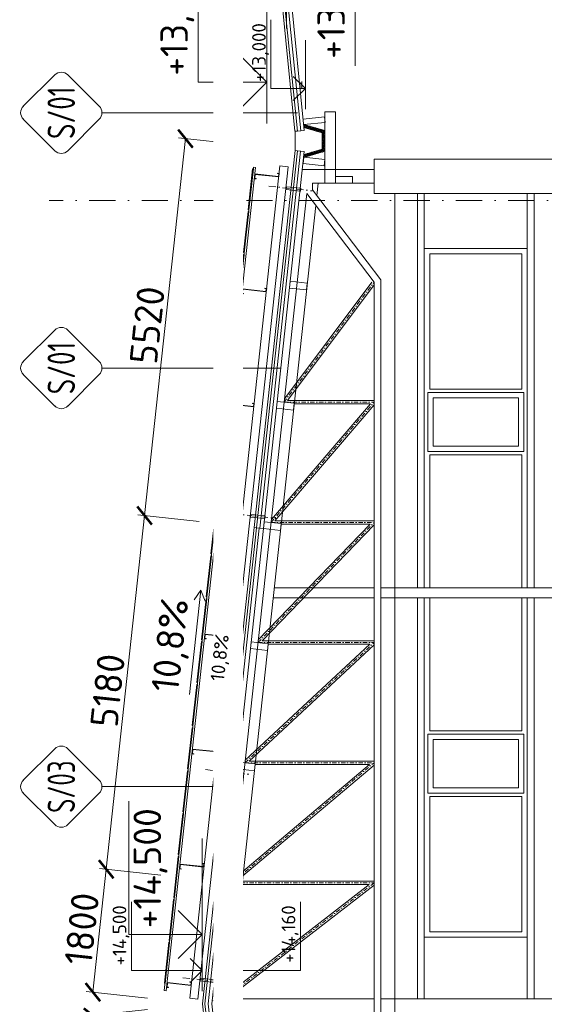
# Model space of a CAD drawing. Header units: millimetres. Extents: x -29085 to 3627694, y -159961 to 2281735.
# Tile 122 of 229: x 115737 to 123371, y 255977 to 270314. Entities that reach past the tile are written whole.
import ezdxf
from ezdxf import colors
from ezdxf.entities.mleader import LeaderData, LeaderLine
from ezdxf.enums import TextEntityAlignment as Align
from ezdxf.math import Vec2, Vec3

# ---------------------------------------------------------------- set-up
doc = ezdxf.new("R2010")
doc.units = ezdxf.units.MM
doc.linetypes.add('CENTERX2', pattern=[101.6, 63.5, -12.7, 12.7, -12.7])
doc.linetypes.add('DASHDOT', pattern=[25.4, 12.7, -6.35, 0, -6.35])
for name, color, linetype, lineweight in [('A99_FVE_řez', 6, 'Continuous', 5), ('A99_N_kce-pohl', 1, 'Continuous', 9), ('A99_N_kce-rez-sil', 6, 'Continuous', 18), ('A99_N_koty-10-vysk', 160, 'Continuous', 9), ('A99_N_koty-100', 160, 'Continuous', 9), ('A99_N_koty-200', 5, 'Continuous', 5), ('A99_N_koty-200-vysk', 6, 'Continuous', 9), ('A99_N_koty-vysk', 160, 'Continuous', 5), ('A99_N_sraf', 252, 'Continuous', 0), ('A99_N_txt-popis-50', 240, 'Continuous', 9), ('A99_N_znaceni 200', 5, 'Continuous', 5), ('A99_S_kce-pohl', 7, 'Continuous', 5), ('A99_S_kce-rez-sil', 7, 'Continuous', 15), ('A99_S_osy', 1, 'CENTERX2', 5), ('A99_S_sraf', 252, 'Continuous', 9)]:
    doc.layers.add(name, color=color, linetype=linetype, lineweight=lineweight)
doc.styles.add('A99_kota', font='isocpeur.ttf', dxfattribs={"height": 2})
doc.styles.add('A99_popis', font='isocpeur.ttf')
doc.styles.add('ad_popis 100', font='isocpeur.ttf', dxfattribs={"height": 200})
doc.linetypes.add('IZOLACE', pattern='A,0.00254,-2.54,[134,ltypeshp.shx,S=2.54,R=0,X=-2.54,Y=0],-5.08,[134,ltypeshp.shx,S=2.54,R=180,X=2.54,Y=0],-2.54', length=10.16254)
doc.dimstyles.new('A99_kota_200 new', dxfattribs={"dimscale": 200, "dimtxt": 2, "dimasz": 1.2, "dimexe": 0.5, "dimexo": 1.5, "dimgap": 0.3, "dimtad": 1, "dimdec": 0, "dimzin": 3, "dimdsep": 46, "dimtxsty": 'A99_kota', "dimblk": 'ARCHTICK', "dimcen": 2.5, "dimazin": 2, "dimtfac": 0.75, "dimtdec": 0, "dimtmove": 2, "dimatfit": 0, "dimfxl": 4, "dimfxlon": 1, "dimtolj": 1, "dimtzin": 0, "dimlwd": 5, "dimlwe": 5, "dimarcsym": 0})

# ---------------------------------------------------------------- blocks, each defined once
blk = doc.blocks.new('*U34')
at = {"color": 0, "linetype": 'ByBlock', "lineweight": -2}
blk.add_line((-3, 0), (7, 0), dxfattribs=at)
for points in [[(-1.75, -1.75), (0, 0), (1.75, -1.75)], [(0, 0), (0, -10.3), (0, -10.3), (10, -10.3)]]:
    blk.add_lwpolyline(points, dxfattribs=at)
at = {"color": 0, "linetype": 'ByBlock', "lineweight": -2, "style": 'A99_kota'}
blk.add_attdef('VYSKA', text='', height=2, dxfattribs=at).set_placement((9.5, -7.55), align=Align.TOP_RIGHT)
blk.add_attdef('POPIS_001', (9.5, -12.8), '', height=2, dxfattribs=at)
blk = doc.blocks.new('*U32')
at = {"color": 0, "linetype": 'ByBlock', "lineweight": -2}
blk.add_line((-3, 0), (7, 0), dxfattribs=at)
for points in [[(0, 0), (0, 5), (0, 5), (10, 5)], [(-1.75, 1.75), (0, 0), (1.75, 1.75)]]:
    blk.add_lwpolyline(points, dxfattribs=at)
at = {"color": 0, "linetype": 'ByBlock', "lineweight": -2, "style": 'A99_kota'}
blk.add_attdef('VYSKA', text='', height=2, dxfattribs=at).set_placement((9.5, 7.75), align=Align.TOP_RIGHT)
blk.add_attdef('POPIS_001', (9.5, 2.5), '', height=2, dxfattribs=at)
blk = doc.blocks.new('*U33')
at = {"color": 0, "linetype": 'ByBlock', "lineweight": -2}
blk.add_line((-3, 0), (7, 0), dxfattribs=at)
for points in [[(0, 0), (0, 10.3), (0, 10.3), (10, 10.3)], [(-1.75, 1.75), (0, 0), (1.75, 1.75)]]:
    blk.add_lwpolyline(points, dxfattribs=at)
at = {"color": 0, "linetype": 'ByBlock', "lineweight": -2, "style": 'A99_kota'}
blk.add_attdef('VYSKA', text='', height=2, dxfattribs=at).set_placement((9.5, 13.05), align=Align.TOP_RIGHT)
blk.add_attdef('POPIS_001', (9.5, 7.8), '', height=2, dxfattribs=at)
blk = doc.blocks.new('*U63')
at = {"color": 0, "linetype": 'ByBlock', "lineweight": -2}
blk.add_line((-3, 0), (7, 0), dxfattribs=at)
for points in [[(0, 0), (0, 5.35), (0, 5.35), (9.7, 5.35)], [(-1.75, 1.75), (0, 0), (1.75, 1.75)]]:
    blk.add_lwpolyline(points, dxfattribs=at)
at = {"color": 0, "linetype": 'ByBlock', "lineweight": -2, "style": 'A99_kota'}
blk.add_attdef('POPIS_001', (9.2, 6.65), '', height=2, rotation=360, dxfattribs=at)
blk.add_attdef('VYSKA', text='', height=2, rotation=360, dxfattribs=at).set_placement((9.2, 4.6), align=Align.TOP_RIGHT)
blk = doc.blocks.new('*U52')
at = {"color": 0, "linetype": 'ByBlock', "lineweight": -2}
blk.add_line((-3, 0), (7, 0), dxfattribs=at)
for points in [[(0, 0), (0, 5), (0, 5), (9.7, 5)], [(-1.75, 1.75), (0, 0), (1.75, 1.75)]]:
    blk.add_lwpolyline(points, dxfattribs=at)
at = {"color": 0, "linetype": 'ByBlock', "lineweight": -2, "style": 'A99_kota'}
blk.add_attdef('VYSKA', text='', height=2, dxfattribs=at).set_placement((9.2, 7.75), align=Align.TOP_RIGHT)
blk.add_attdef('POPIS_001', (9.2, 2.5), '', height=2, dxfattribs=at)
blk = doc.blocks.new('*U56')
at = {"color": 0}
for p, q in [((-0.72, 4.14), (-4.15, 0.71)), ((4.14, 0.71), (0.71, 4.14)), ((-4.15, -0.72), (-0.72, -4.15)), ((0.71, -4.15), (4.14, -0.72)), ((0, -4.45), (0, -23.97))]:
    blk.add_line(p, q, dxfattribs=at)
for centre, start, end in [((0, 3.42), 45, 135), ((-3.43, 0), 135, 225), ((3.42, 0), 315, 45), ((0, -3.43), 225, 315)]:
    blk.add_arc(centre, 1.01, start, end, dxfattribs=at)
at = {"color": 0, "linetype": 'ByBlock', "style": 'A99_popis', "width": 0.953108}
blk.add_attdef('SKLADBA', text='', height=3, rotation=0.0103, dxfattribs=at).set_placement((-2.86, -1.51), (2.86, -1.5), align=Align.FIT)
blk = doc.blocks.new('*U57')
at = {"color": 0}
for p, q in [((-0.72, 4.14), (-4.15, 0.71)), ((4.14, 0.71), (0.71, 4.14)), ((-4.15, -0.72), (-0.72, -4.15)), ((0.71, -4.15), (4.14, -0.72)), ((0, -4.45), (0, -18.56))]:
    blk.add_line(p, q, dxfattribs=at)
for centre, start, end in [((0, 3.42), 45, 135), ((-3.43, 0), 135, 225), ((3.42, 0), 315, 45), ((0, -3.43), 225, 315)]:
    blk.add_arc(centre, 1.01, start, end, dxfattribs=at)
at = {"color": 0, "linetype": 'ByBlock', "style": 'A99_popis', "width": 0.953108}
blk.add_attdef('SKLADBA', text='', height=3, rotation=0.0103, dxfattribs=at).set_placement((-2.86, -1.51), (2.86, -1.5), align=Align.FIT)
blk = doc.blocks.new('_ArchTick')
at = {"color": 0, "linetype": 'ByBlock', "const_width": 0.15}
blk.add_lwpolyline([(-0.5, -0.5), (0.5, 0.5)], dxfattribs=at)
blk = doc.blocks.new('*D577')
at = {"layer": 'A99_N_koty-200', "color": 0, "linetype": 'Continuous', "lineweight": 5, "transparency": 16777216}
for p, q in [((117598, 255899), (116703, 255802)), ((116996, 254023), (116802, 255812)), ((117792, 254109), (116897, 254012))]:
    blk.add_line(p, q, dxfattribs=at)
at = {"layer": 'Defpoints', "color": 0, "linetype": 'Continuous', "transparency": 16777216}
for p in [(118398, 255985), (116802, 255812), (118592, 254196)]:
    blk.add_point(p, dxfattribs=at)
at = {"layer": 'A99_N_koty-200', "color": 0, "linetype": 'Continuous', "lineweight": 5, "transparency": 16777216, "xscale": 240, "yscale": 240, "zscale": 240}
for p, rotation in [((116802, 255812), 96.1848103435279), ((116996, 254023), 276.1848103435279)]:
    blk.add_blockref('_ArchTick', p, dxfattribs=dict(at, rotation=rotation))
at = {"layer": 'A99_N_koty-200', "color": 0, "linetype": 'Continuous', "transparency": 16777216, "insert": (116641, 254890), "char_height": 400, "attachment_point": 5, "rotation": 96.1848, "style": 'A99_kota'}
blk.add_mtext('\\A1;1800', dxfattribs=at)
blk = doc.blocks.new('*D579')
at = {"layer": 'A99_N_koty-200', "color": 0, "linetype": 'Continuous', "lineweight": 5, "transparency": 16777216}
for p, q in [((118149, 268582), (117554, 263094)), ((118944, 268496), (118050, 268592)), ((118350, 263008), (117455, 263104))]:
    blk.add_line(p, q, dxfattribs=at)
at = {"layer": 'Defpoints', "color": 0, "linetype": 'Continuous', "transparency": 16777216}
for p in [(119745, 268409), (117554, 263094), (119185, 262917)]:
    blk.add_point(p, dxfattribs=at)
at = {"layer": 'A99_N_koty-200', "color": 0, "linetype": 'Continuous', "lineweight": 5, "transparency": 16777216, "xscale": 240, "yscale": 240, "zscale": 240}
for p, rotation in [((118149, 268582), 83.81518965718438), ((117554, 263094), 263.8151896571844)]:
    blk.add_blockref('_ArchTick', p, dxfattribs=dict(at, rotation=rotation))
at = {"layer": 'A99_N_koty-200', "color": 0, "linetype": 'Continuous', "transparency": 16777216, "insert": (117593, 265866), "char_height": 400, "attachment_point": 5, "rotation": 83.8152, "style": 'A99_kota'}
blk.add_mtext('\\A1;5520', dxfattribs=at)
blk = doc.blocks.new('*D581')
at = {"layer": 'A99_N_koty-200', "color": 0, "linetype": 'Continuous', "lineweight": 5, "transparency": 16777216}
for p, q in [((117554, 263094), (116996, 257944)), ((118350, 263008), (117455, 263104)), ((117792, 257858), (116897, 257955))]:
    blk.add_line(p, q, dxfattribs=at)
at = {"layer": 'Defpoints', "color": 0, "linetype": 'Continuous', "transparency": 16777216}
for p in [(119185, 262917), (116996, 257944), (118592, 257771)]:
    blk.add_point(p, dxfattribs=at)
at = {"layer": 'A99_N_koty-200', "color": 0, "linetype": 'Continuous', "lineweight": 5, "transparency": 16777216, "xscale": 240, "yscale": 240, "zscale": 240}
for p, rotation in [((117554, 263094), 83.81518965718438), ((116996, 257944), 263.8151896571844)]:
    blk.add_blockref('_ArchTick', p, dxfattribs=dict(at, rotation=rotation))
at = {"layer": 'A99_N_koty-200', "color": 0, "linetype": 'Continuous', "transparency": 16777216, "insert": (117017, 260547), "char_height": 400, "attachment_point": 5, "rotation": 83.8152, "style": 'A99_kota'}
blk.add_mtext('\\A1;5180', dxfattribs=at)
blk = doc.blocks.new('*D583')
at = {"layer": 'A99_N_koty-200', "color": 0, "linetype": 'Continuous', "lineweight": 5, "transparency": 16777216}
for p, q in [((116996, 257944), (116802, 256154)), ((117792, 257858), (116897, 257955)), ((117598, 256068), (116703, 256165))]:
    blk.add_line(p, q, dxfattribs=at)
at = {"layer": 'Defpoints', "color": 0, "linetype": 'Continuous', "transparency": 16777216}
for p in [(118592, 257771), (116802, 256154), (118398, 255981)]:
    blk.add_point(p, dxfattribs=at)
at = {"layer": 'A99_N_koty-200', "color": 0, "linetype": 'Continuous', "lineweight": 5, "transparency": 16777216, "xscale": 240, "yscale": 240, "zscale": 240}
for p, rotation in [((116996, 257944), 83.81518965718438), ((116802, 256154), 263.8151896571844)]:
    blk.add_blockref('_ArchTick', p, dxfattribs=dict(at, rotation=rotation))
at = {"layer": 'A99_N_koty-200', "color": 0, "linetype": 'Continuous', "transparency": 16777216, "insert": (116641, 257077), "char_height": 400, "attachment_point": 5, "rotation": 83.8152, "style": 'A99_kota'}
blk.add_mtext('\\A1;1800', dxfattribs=at)
blk = doc.blocks.new('*U65')
at = {"color": 0}
for p, q in [((-0.72, 4.14), (-4.15, 0.71)), ((4.14, 0.71), (0.71, 4.14)), ((-4.15, -0.72), (-0.72, -4.15)), ((0.71, -4.15), (4.14, -0.72)), ((0, -4.45), (0, -25.79))]:
    blk.add_line(p, q, dxfattribs=at)
for centre, start, end in [((0, 3.42), 45, 135), ((-3.43, 0), 135, 225), ((3.42, 0), 315, 45), ((0, -3.43), 225, 315)]:
    blk.add_arc(centre, 1.01, start, end, dxfattribs=at)
at = {"color": 0, "linetype": 'ByBlock', "style": 'A99_popis', "width": 0.953108}
blk.add_attdef('SKLADBA', text='', height=3, rotation=0.0103, dxfattribs=at).set_placement((-2.86, -1.51), (2.86, -1.5), align=Align.FIT)
blk = doc.blocks.new('*U35')
at = {"color": 0, "linetype": 'ByBlock', "lineweight": -2}
blk.add_line((-3, 0), (7, 0), dxfattribs=at)
for points in [[(-1.75, -1.75), (0, 0), (1.75, -1.75)], [(0, 0), (0, -5), (0, -5), (9.7, -5)]]:
    blk.add_lwpolyline(points, dxfattribs=at)
at = {"color": 0, "linetype": 'ByBlock', "lineweight": -2, "style": 'A99_kota'}
blk.add_attdef('VYSKA', text='', height=2, dxfattribs=at).set_placement((9.2, -2.25), align=Align.TOP_RIGHT)
blk.add_attdef('POPIS_001', (9.2, -7.5), '', height=2, dxfattribs=at)

msp = doc.modelspace()

# ---------------------------------------------------------------- hatches: boundary and pattern name
at = {"layer": 'A99_S_sraf', "lineweight": 0, "transparency": 33554562}
h = msp.add_hatch(dxfattribs=at)
h.set_pattern_fill('HONEY', color=256, scale=75)
h.set_pattern_definition([(272.86, (120056.519, 268409.7884), (8.81053, -13.63988), [9.375, -18.75]), (32.86, (120056.519, 268409.7884), (7.40722, 14.45009), [9.375, -18.75]), (332.86, (120056.519, 268409.7884), (16.21775, 0.8102), [-18.75, 9.375])])
h.paths.add_polyline_path([(120179, 268398.1), (120177.6, 268699.1), (119868.3, 268788.6), (119872.6, 268745.7), (120139.9, 268668.3), (120139.9, 268428.5), (119874.3, 268351.6), (119869.6, 268308.6)])

# ---------------------------------------------------------------- linework, layer by layer
at = {"layer": 'A99_FVE_řez', "lineweight": 5, "ltscale": 2}
for points in [[(119169.7, 268161.5), (117870.7, 256174.2), (117840.8, 256177.4), (119139.9, 268164.8)], [(119524.4, 268186), (118211.1, 256066.9), (118330.4, 256054), (119643.7, 268173)], [(119137.2, 268139.9), (119127.2, 268141), (119062.6, 267544.5), (119072.5, 267543.4)], [(119163.9, 268061.6), (119157.4, 268001.9), (119177.3, 267999.8), (119176.8, 267994.8), (119151.9, 267997.5), (119159.5, 268067.1), (119502.4, 268029.9), (119506.8, 268069.7), (119486.9, 268071.8), (119487.4, 268076.8), (119512.3, 268074.1), (119506.9, 268024.4), (119163.9, 268061.6)], [(119069.8, 267518.5), (119059.9, 267519.6), (118995.3, 266923.1), (119005.2, 266922)], [(119002, 266892.2), (118992, 266893.3), (118927.4, 266296.8), (118937.3, 266295.7)], [(118982.6, 266388.9), (118976.2, 266329.2), (118996, 266327.1), (118995.5, 266322.1), (118970.6, 266324.8), (118978.2, 266394.4), (119321.2, 266357.2), (119325.5, 266397), (119305.6, 266399.1), (119306.1, 266404.1), (119331, 266401.4), (119325.6, 266351.7), (118982.6, 266388.9)], [(118934.4, 266268.4), (118924.4, 266269.4), (118859.8, 265672.9), (118869.7, 265671.9)], [(118866.5, 265642), (118856.5, 265643.1), (118791.9, 265046.6), (118801.8, 265045.5)], [(118798.9, 265018.2), (118788.9, 265019.3), (118724.3, 264422.8), (118734.2, 264421.7)], [(118801.1, 264713.7), (118794.6, 264654), (118814.5, 264651.9), (118814, 264646.9), (118789.1, 264649.6), (118796.7, 264719.2), (119139.6, 264682), (119144, 264721.8), (119124.1, 264723.9), (119124.6, 264728.9), (119149.5, 264726.2), (119144.1, 264676.5), (118801.1, 264713.7)], [(118730.5, 264386.9), (118720.5, 264388), (118655.9, 263791.5), (118665.8, 263790.4)], [(118662.9, 263763), (118652.9, 263764.1), (118588.3, 263167.6), (118598.2, 263166.5)], [(118529.8, 262535.2), (118519.9, 262536.3), (118584.5, 263132.8), (118594.4, 263131.7)], [(118619.5, 263038.5), (118613.1, 262978.8), (118633, 262976.7), (118632.4, 262971.7), (118607.6, 262974.4), (118615.1, 263044), (118958.1, 263006.8), (118962.4, 263046.6), (118942.5, 263048.7), (118943.1, 263053.7), (118967.9, 263051), (118962.5, 263001.3), (118619.5, 263038.5)], [(118462.2, 261911.4), (118452.3, 261912.5), (118516.9, 262509), (118526.8, 262507.9)], [(118394.3, 261285), (118384.4, 261286.1), (118449, 261882.6), (118459, 261881.6)], [(118438, 261363.3), (118431.6, 261303.6), (118451.4, 261301.5), (118450.9, 261296.5), (118426, 261299.2), (118433.6, 261368.8), (118776.6, 261331.6), (118780.9, 261371.4), (118761, 261373.6), (118761.5, 261378.5), (118786.4, 261375.8), (118781, 261326.1), (118438, 261363.3)], [(118326.7, 260661.2), (118316.8, 260662.3), (118381.4, 261258.8), (118391.4, 261257.7)], [(118258.9, 260034.9), (118248.9, 260035.9), (118313.6, 260632.4), (118323.5, 260631.4)], [(118190.7, 259406), (118180.8, 259407.1), (118245.4, 260003.6), (118255.4, 260002.6)], [(118256.5, 259688.1), (118250, 259628.4), (118269.9, 259626.3), (118269.4, 259621.3), (118244.5, 259624), (118252, 259693.6), (118595, 259656.4), (118599.3, 259696.2), (118579.5, 259698.4), (118580, 259703.3), (118604.9, 259700.6), (118599.5, 259650.9), (118256.5, 259688.1)], [(118122.8, 258779.7), (118112.9, 258780.8), (118177.5, 259377.3), (118187.5, 259376.2)], [(118055.2, 258155.9), (118045.3, 258156.9), (118109.9, 258753.4), (118119.9, 258752.4)], [(117987.6, 257532), (117977.7, 257533.1), (118042.3, 258129.6), (118052.3, 258128.5)], [(118074.9, 258012.9), (118068.5, 257953.3), (118088.4, 257951.1), (118087.8, 257946.1), (118063, 257948.8), (118070.5, 258018.4), (118413.5, 257981.2), (118417.8, 258021), (118397.9, 258023.2), (118398.5, 258028.1), (118423.3, 258025.4), (118417.9, 257975.7), (118074.9, 258012.9)], [(117919.8, 256905.7), (117909.8, 256906.8), (117974.5, 257503.3), (117984.4, 257502.2)], [(117852.2, 256281.8), (117842.2, 256282.9), (117906.8, 256879.4), (117916.8, 256878.3)], [(117888, 256288), (117881.6, 256228.4), (117901.4, 256226.2), (117900.9, 256221.2), (117876, 256223.9), (117883.6, 256293.5), (118226.6, 256256.3), (118230.9, 256296.1), (118211, 256298.3), (118211.5, 256303.2), (118236.4, 256300.5), (118231, 256250.8), (117888, 256288)]]:
    msp.add_lwpolyline(points, close=True, dxfattribs=at)
at = {"layer": 'A99_FVE_řez', "linetype": 'DASHDOT', "lineweight": 5, "ltscale": 8}
for points in [[(119361.6, 267889.3), (119992.9, 267820.9)], [(118844.7, 263118.8), (119476, 263050.4)], [(118441, 259394), (119072.3, 259325.6)], [(118112.7, 256364.2), (118744, 256295.8)]]:
    msp.add_lwpolyline(points, dxfattribs=at)
at = {"layer": 'A99_FVE_řez', "lineweight": 5}
for points in [[(119617.3, 267881.7), (119613, 267841.9), (119821.8, 267819.3), (119826.1, 267859.1)], [(119096, 263071.5), (119100.3, 263111.2), (119309.1, 263088.6), (119304.8, 263048.8)], [(118692.4, 259346.7), (118696.7, 259386.4), (118905.5, 259363.8), (118901.2, 259324)], [(118364.1, 256316.9), (118368.4, 256356.7), (118577.1, 256334), (118572.8, 256294.3)]]:
    msp.add_lwpolyline(points, close=True, dxfattribs=at)
at = {"layer": 'A99_N_kce-pohl'}
for p, q in [((121624, 266983.3), (123124, 266983.3)), ((121624, 262043.3), (121624, 266983.3)), ((123124, 266983.3), (123124, 262043.3)), ((121704, 266903.3), (123044, 266903.3)), ((121704, 264935.8), (121704, 266903.3)), ((123044, 266903.3), (123044, 264935.8)), ((123044, 264935.8), (121704, 264935.8)), ((121704, 262043.3), (121704, 263975.8)), ((123044, 263975.8), (121704, 263975.8)), ((123044, 263975.8), (123044, 262043.3)), ((121624, 261893.3), (121624, 256058.3)), ((121624, 256953.3), (121624, 261893.3)), ((121704, 261893.3), (121704, 259960.8)), ((123044, 259960.8), (123044, 261893.3)), ((123124, 261893.3), (123124, 256058.3)), ((123124, 261893.3), (123124, 256953.3)), ((123044, 259960.8), (121704, 259960.8)), ((121704, 259000.8), (121704, 257033.3)), ((123044, 259000.8), (121704, 259000.8)), ((123044, 257033.3), (123044, 259000.8)), ((123124, 256953.3), (121624, 256953.3)), ((121704, 257033.3), (123044, 257033.3))]:
    msp.add_line(p, q, dxfattribs=at)
at = {"layer": 'A99_N_kce-pohl', "lineweight": 5}
for p, q in [((119149.6, 262917.7), (118590.5, 257757.9)), ((118625.3, 257754.1), (119184.4, 262913.9)), ((118665, 257749.8), (119224.2, 262909.6))]:
    msp.add_line(p, q, dxfattribs=at)
for points in [[(119777.4, 268692.3), (119742.6, 268688.8), (119541.6, 270698.8), (119636.1, 270708.2)], [(119744.6, 268407.8), (119744.6, 268689)], [(119149.6, 262917.7), (119744.6, 268407.8)], [(119779.4, 268404.3), (119744.6, 268407.8)], [(119184.4, 262913.9), (119149.6, 262917.7)], [(118625.3, 257754.1), (118590.5, 257757.9)]]:
    msp.add_lwpolyline(points, dxfattribs=at)
at = {"layer": 'A99_N_kce-pohl'}
for points in [[(123074, 264025.8), (123074, 264885.8), (121674, 264885.8), (121674, 264025.8)], [(122994, 264105.8), (122994, 264805.8), (121754, 264805.8), (121754, 264105.8)], [(123074, 259910.8), (123074, 259050.8), (121674, 259050.8), (121674, 259910.8)], [(122994, 259830.8), (122994, 259130.8), (121754, 259130.8), (121754, 259830.8)]]:
    msp.add_lwpolyline(points, close=True, dxfattribs=at)
at = {"layer": 'A99_N_kce-rez-sil'}
for p, q in [((119779.4, 268404.3), (119184.4, 262913.9)), ((119878.9, 268394.4), (119283.8, 262903.1)), ((118433.4, 255983.3), (118625.3, 257754.1)), ((118433.4, 255983.3), (118626.7, 254199.5))]:
    msp.add_line(p, q, dxfattribs=at)
for points in [[(119876.9, 268702.2), (119675.9, 270712.2), (119576.4, 270702.3), (119777.4, 268692.3), (119876.9, 268702.2)], [(119878.9, 268394.4), (119779.4, 268404.3)], [(119283.8, 262903.1), (119184.4, 262913.9)], [(118724.7, 257743.3), (118534, 255983.3)], [(118724.7, 257743.3), (118625.3, 257754.1)], [(118726.1, 254210.2), (118534, 255983.3)]]:
    msp.add_lwpolyline(points, dxfattribs=at)
at = {"layer": 'A99_N_kce-rez-sil', "lineweight": 5}
for points in [[(118590.5, 257757.9), (118398.2, 255983.3)], [(118591.9, 254195.7), (118398.2, 255983.3)]]:
    msp.add_lwpolyline(points, dxfattribs=at)
at = {"layer": 'A99_N_koty-100'}
for points in [[(118879.3, 261492.9), (118796.3, 260732.5)], [(118879.3, 261492.9), (118831.4, 261422.7)], [(118879.3, 261492.9), (118910.9, 261414)]]:
    msp.add_lwpolyline(points, dxfattribs=at)
at = {"layer": 'A99_N_koty-200-vysk', "lineweight": 5}
for points in [[(118370.8, 262006.9), (118206, 260485.8)], [(118370.8, 262006.9), (118275.1, 261866.4)], [(118370.8, 262006.9), (118434.2, 261849.2)]]:
    msp.add_lwpolyline(points, dxfattribs=at)
at = {"layer": 'A99_N_sraf', "color": 1, "linetype": 'IZOLACE', "lineweight": 0, "ltscale": 3}
for points in [[(119827.2, 268697.3), (119626.2, 270707.2)], [(119824.2, 268399.8), (119229.2, 262909)], [(118478.7, 255983.8), (118670, 257749.2)], [(118478.7, 255982.7), (118671.4, 254204.3)]]:
    msp.add_lwpolyline(points, dxfattribs=at)
at = {"layer": 'A99_S_kce-pohl'}
for p, q in [((120894, 268283.3), (132894, 268283.3)), ((120894, 267783.3), (120894, 268283.3)), ((120894, 268133.3), (119850.6, 268133.3)), ((120894, 267933.3), (120000.1, 267933.3)), ((120000.1, 267933.3), (120000.1, 267834.3)), ((120994, 266527.7), (120000.1, 267834.3)), ((120079.8, 267933.3), (120060.5, 267754.9)), ((119913.3, 267783.3), (118634.5, 255983.3)), ((120894, 266494), (119913.3, 267783.3)), ((120894, 267783.3), (125034, 267783.3)), ((121194, 244183.3), (121194, 267783.3)), ((121524, 267783.3), (121524, 262043.3)), ((121624, 267783.3), (121624, 262043.3)), ((123124, 267783.3), (123124, 262043.3)), ((123224, 267783.3), (123224, 262043.3)), ((120045.4, 267610.2), (118785.4, 255983.2)), ((120994, 245438.8), (120994, 266527.7)), ((119589.2, 264792.8), (120862.7, 266494)), ((119633.9, 264769), (120894, 266452.3)), ((120894, 245472.5), (120894, 266494)), ((119399, 263038), (120839.6, 264719)), ((119448.6, 263019), (120894, 264705.6)), ((119633.9, 264769), (120894, 264769)), ((119732.1, 264719), (120839.6, 264719)), ((119209, 261284.6), (120835.1, 262969)), ((119263.5, 261269), (120894, 262958)), ((119448.6, 263019), (120894, 263019)), ((119542.4, 262969), (120835.1, 262969)), ((118724.7, 257743.3), (119283.8, 262903.1)), ((119441.5, 262043.3), (120894, 262043.3)), ((120994, 262043.3), (125034, 262043.3)), ((119425.3, 261893.3), (120894, 261893.3)), ((120994, 261893.3), (125034, 261893.3)), ((121524, 261893.3), (121524, 256058.3)), ((123224, 261893.3), (123224, 256058.3)), ((119019.1, 259532), (120830.4, 261219)), ((119263.5, 261269), (120894, 261269)), ((119352.8, 261219), (120830.4, 261219)), ((119078.5, 259519), (120894, 261209.9)), ((119078.5, 259519), (120894, 259519)), ((118829.3, 257780.1), (120825.7, 259469)), ((118893.6, 257769), (120894, 259461.3)), ((119163.2, 259469), (120825.7, 259469)), ((118746, 256111.1), (120820.9, 257719)), ((118796.7, 256087.1), (120894, 257712.4)), ((118893.6, 257769), (120894, 257769)), ((118973.5, 257719), (120820.9, 257719)), ((118793, 256058.3), (120894, 256058.3)), ((120994, 256058.3), (125034, 256058.3)), ((119913.3, 244183.3), (118634.5, 255983.3)), ((120045.4, 244356.3), (118785.4, 255983.3))]:
    msp.add_line(p, q, dxfattribs=at)
at = {"layer": 'A99_S_kce-pohl', "linetype": 'DASHDOT', "ltscale": 5}
for p, q in [((119583.9, 264744), (120894, 266494)), ((119394.3, 262994), (120894, 264744)), ((119583.9, 264744), (120894, 264744)), ((119204.6, 261244), (120894, 262994)), ((119394.3, 262994), (120894, 262994)), ((119015, 259494), (120894, 261244)), ((119204.6, 261244), (120894, 261244)), ((118825.3, 257744), (120894, 259494)), ((119015, 259494), (120894, 259494)), ((118635.7, 255994), (120894, 257744)), ((118825.3, 257744), (120894, 257744))]:
    msp.add_line(p, q, dxfattribs=at)
at = {"layer": 'A99_S_kce-pohl'}
msp.add_lwpolyline([(120179, 268973.3), (120334, 268973.3), (120334, 267933.3), (120179, 267933.3)], close=True, dxfattribs=at)
at = {"layer": 'A99_S_kce-rez-sil', "linetype": 'Continuous', "lineweight": 13}
for points in [[(119868.5, 268786.8), (119860.5, 268866.4), (120174, 268897.8), (120181.9, 268818.2)], [(119859.8, 268218), (119869.7, 268309.9), (120177.9, 268276.5), (120167.9, 268184.6)], [(120334, 267933.3), (120579, 267933.3), (120579, 268028.3), (120334, 268028.3)]]:
    msp.add_lwpolyline(points, close=True, dxfattribs=at)
at = {"layer": 'A99_S_kce-rez-sil', "linetype": 'Continuous', "lineweight": 5}
for points in [[(119868.3, 268788.6), (120179, 268698.7), (120179, 268398.1), (119869.6, 268308.6)], [(119874.3, 268351.6), (120139.9, 268428.5), (120139.9, 268668.3), (119872.6, 268745.7)]]:
    msp.add_lwpolyline(points, dxfattribs=at)
at = {"layer": 'A99_S_kce-rez-sil', "lineweight": 20}
for points in [[(119663.4, 266405.4), (119911.9, 266378.4), (119922.7, 266477.9), (119674.1, 266504.8)], [(119473.7, 264655.4), (119722.3, 264628.4), (119733, 264727.9), (119484.5, 264754.8)], [(119283.8, 262903.1), (119532.5, 262877.5), (119543.3, 262976.9), (119294.8, 263003.9)], [(119094.4, 261155.4), (119343, 261128.4), (119353.8, 261227.9), (119105.2, 261254.8)], [(118904.8, 259405.4), (119153.3, 259378.4), (119164.1, 259477.9), (118915.6, 259504.8)], [(118713.9, 257643.9), (118962.5, 257617), (118973.2, 257716.4), (118724.7, 257743.3)], [(118539.3, 256033), (118787.9, 256006), (118798.7, 256105.4), (118550.1, 256132.4)]]:
    msp.add_lwpolyline(points, close=True, dxfattribs=at)
at = {"layer": 'A99_S_osy', "linetype": 'DASHDOT', "lineweight": 5, "ltscale": 30}
msp.add_lwpolyline([(136183.8, 267683.3), (116163.8, 267683.3)], dxfattribs=at)

# ---------------------------------------------------------------- block references
at = {"layer": 'A99_N_koty-10-vysk', "lineweight": 5, "xscale": 10, "yscale": 10, "zscale": 10, "rotation": 90.00000000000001}
msp.add_blockref('*U32', (119894, 269313.3), dxfattribs=at).add_auto_attribs({'VYSKA': '+13,000'})
at = {"layer": 'A99_N_koty-200-vysk', "lineweight": 5}
ref = msp.add_blockref('*U35', (119619, 271583.3), dxfattribs=dict(at, xscale=-200, yscale=200, zscale=200, rotation=90))
ref.add_attrib('VYSKA', '+13,280', dxfattribs={"layer": '0', "color": 0, "linetype": 'ByBlock', "lineweight": -2, "height": 400, "rotation": 90, "style": 'A99_kota'}).set_placement((120069, 271483.3), align=Align.TOP_RIGHT)
at = {"layer": 'A99_N_koty-200-vysk', "lineweight": 5, "xscale": 200, "yscale": 200, "zscale": 200, "rotation": 90.00000000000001}
msp.add_blockref('*U52', (119334, 269403.3), dxfattribs=at).add_auto_attribs({'VYSKA': '+13,560'})
at = {"layer": 'A99_N_koty-200-vysk', "lineweight": 5}
ref = msp.add_blockref('*U63', (118394, 256993.3), dxfattribs=dict(at, xscale=200, yscale=200, zscale=200, rotation=90.00000000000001))
ref.add_attrib('VYSKA', '+14,500', dxfattribs={"layer": '0', "color": 0, "linetype": 'ByBlock', "lineweight": -2, "height": 400, "rotation": 90, "style": 'A99_kota'}).set_placement((117394, 258833.3), align=Align.TOP_RIGHT)
at = {"layer": 'A99_N_koty-vysk', "lineweight": 5, "xscale": 100, "yscale": 100, "zscale": 100, "rotation": 90.00000000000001}
for name, p, values in [('*U32', (119894, 269313.3), {'VYSKA': '+13,000'}), ('*U33', (118394, 256468.3), {'VYSKA': '+14,500'}), ('*U34', (118793.5, 256468.3), {'VYSKA': '+14,160'})]:
    msp.add_blockref(name, p, dxfattribs=at).add_auto_attribs(values)
at = {"layer": 'A99_N_znaceni 200', "lineweight": 5}
ref = msp.add_blockref('*U65', (116341.7, 268958.9), dxfattribs=dict(at, xscale=133.3, yscale=133.3, zscale=133.3, rotation=89.99999999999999))
ref.add_attrib('SKLADBA', 'S/01', dxfattribs={"layer": '0', "color": 0, "linetype": 'ByBlock', "height": 400, "rotation": 90.01026, "style": 'A99_popis', "width": 0.705829}).set_placement((116542.4, 268577.2), (116542.3, 269339.5), align=Align.FIT)
ref = msp.add_blockref('*U56', (116341.7, 265241.7), dxfattribs=dict(at, xscale=133.3, yscale=133.3, zscale=133.3, rotation=89.99999999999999))
ref.add_attrib('SKLADBA', 'S/01', dxfattribs={"layer": '0', "color": 0, "linetype": 'ByBlock', "height": 400, "rotation": 90.01026, "style": 'A99_popis', "width": 0.705829}).set_placement((116542.4, 264860), (116542.3, 265622.3), align=Align.FIT)
ref = msp.add_blockref('*U57', (116341.7, 259146), dxfattribs=dict(at, xscale=133.3, yscale=133.3, zscale=133.3, rotation=89.99999999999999))
ref.add_attrib('SKLADBA', 'S/03', dxfattribs={"layer": '0', "color": 0, "linetype": 'ByBlock', "height": 400, "rotation": 90.01026, "style": 'A99_popis', "width": 0.657151}).set_placement((116542.4, 258764.4), (116542.3, 259526.7), align=Align.FIT)

# ---------------------------------------------------------------- texts
at = {"layer": 'A99_N_koty-100', "insert": (118584.7, 261374.2), "char_height": 200, "attachment_point": 3, "rotation": 83.76928, "style": 'ad_popis 100'}
msp.add_mtext_dynamic_manual_height_columns('10,8%', width=645, gutter_width=1000, heights=[0], dxfattribs=at)
at = {"layer": 'A99_N_koty-200-vysk', "lineweight": 5, "insert": (117796.3, 261905.2), "char_height": 400, "attachment_point": 3, "rotation": 83.76928, "style": 'ad_popis 100'}
msp.add_mtext_dynamic_manual_height_columns('10,8%', width=1290, gutter_width=2000, heights=[0], dxfattribs=at)

# ---------------------------------------------------------------- dimensions: what is measured, and where the dimension line sits
at = {"layer": 'A99_N_koty-200', "linetype": 'Continuous'}
for base, p1, p2, angle, picture, middle in [((117554.3, 263093.7), (119744.7, 268408.8), (119184.7, 262917), 263.81519, '*D579', (117593.2, 265865.7)), ((116996.2, 257943.8), (119184.7, 262917), (118591.9, 257770.9), 263.81519, '*D581', (117016.8, 260546.8)), ((116802.3, 256154.3), (118591.9, 257770.9), (118398.1, 255981.4), 263.81519, '*D583', (116640.8, 257077.1)), ((116802.3, 255812.3), (118591.9, 254195.7), (118398.1, 255985.3), 96.18481, '*D577', (116640.8, 254889.5))]:
    dim = msp.add_linear_dim(base=base, p1=p1, p2=p2, angle=angle, dimstyle='A99_kota_200 new', override={"dimscale": 0, "dimtix": 1, "dimtofl": 1, "dimtmove": 2, "dimatfit": 0}, dxfattribs=at)
    dim.commit()
    dim.dimension.update_dxf_attribs({"geometry": picture, "text_midpoint": middle})

# ---------------------------------------------------------------- next in the draw order: leaders
at = {"layer": 'A99_N_txt-popis-50', "lineweight": 9}
ml = msp.add_multileader_mtext('Standard', dxfattribs=at)
ml.set_content('\\A1;{\\C256;odvodňovací systém \\Pbude součásti \\Pdodávky opláštění}', color=1, style='A99_popis')
ml.set_leader_properties(color=256, linetype='ByLayer', lineweight=-1)
ml.build(insert=Vec2(0, 0))
ml.multileader.update_dxf_attribs({"dogleg_length": 1, "arrow_head_size": 75, "scale": 50})
ctx = ml.context
ctx.base_point, ctx.scale, ctx.char_height, ctx.arrow_head_size, ctx.landing_gap_size, ctx.plane_origin, ctx.plane_x_axis, ctx.plane_y_axis = Vec3(118618.1, 241672), 50, 100, 75, 62.5, Vec3(122104.1, 235760.8), Vec3(0, 1), Vec3(-1, 0)
notes = []
notes.append((ctx, [(1, (1, 1, 0), (118618.1, 243153.3), (0, -1), 146.2, [(0, [(119864.3, 243153.3)], 0, [])])]))
ctx.mtext.insert, ctx.mtext.text_direction, ctx.mtext.rotation, ctx.mtext.width, ctx.mtext.defined_height, ctx.mtext.flow_direction = Vec3(118553.1, 241734.5), Vec3(0, 1), 1.5707963, 1255, 15.9, 5
ctx.mtext.has_bg_fill, ctx.mtext.bg_color, ctx.mtext.bg_scale_factor, ctx.mtext.bg_transparency, ctx.mtext.use_window_bg_color = 1, -1073741824, 1, 0, 1
for ctx, leaders in notes:
    for number, flags, end, landing, length, lines in leaders:
        leader = LeaderData()
        leader.index, (leader.has_last_leader_line, leader.has_dogleg_vector, leader.attachment_direction) = number, flags
        leader.last_leader_point, leader.dogleg_vector, leader.dogleg_length = Vec3(end), Vec3(landing), length
        for number, points, colour, breaks in lines:
            line = LeaderLine()
            line.index, line.vertices, line.color, line.breaks = number, Vec3.list(points), colors.encode_raw_color(colour), breaks
            leader.lines.append(line)
        ctx.leaders.append(leader)

doc.saveas('drawing.dxf')
